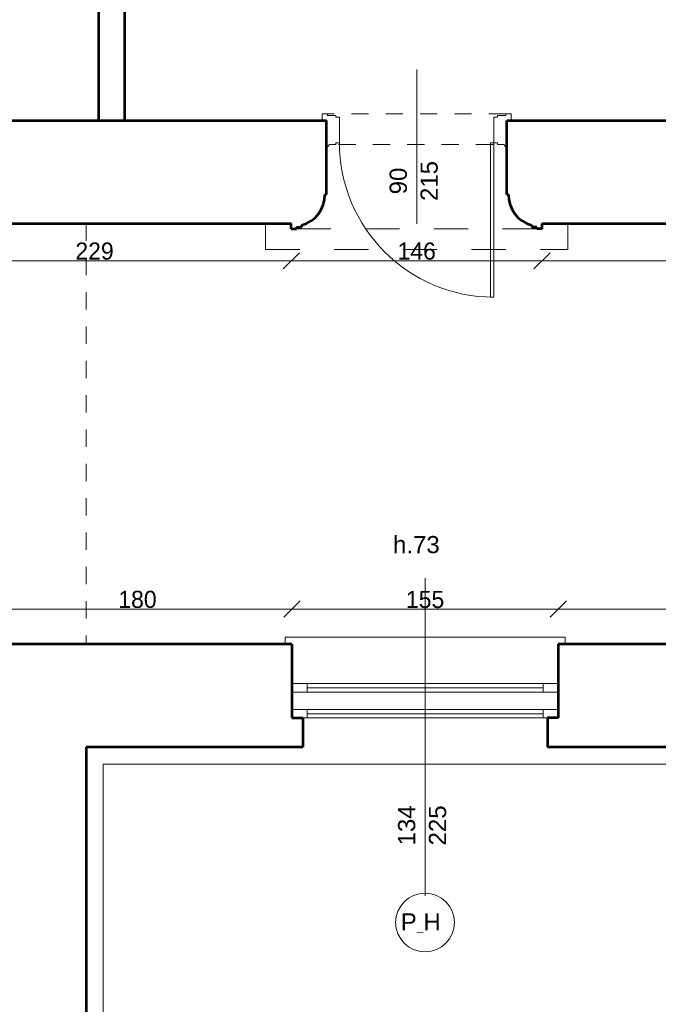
# Model space of a CAD drawing. Header units: inches. Extents: x -21887 to 84279, y -131485 to 67836.
# Tile 186 of 256: x -7174 to -3456, y 50483 to 56219. Entities that reach past the tile are written whole.
import ezdxf

# ---------------------------------------------------------------- set-up
doc = ezdxf.new("R2010")
doc.units = ezdxf.units.IN
doc.header["$MEASUREMENT"] = 0
doc.linetypes.add('Dashed', pattern=[400, 200, -200])
doc.linetypes.add('Dashed copy', pattern=[200, 100, -100])
doc.layers.get('0').update_dxf_attribs({"lineweight": 13})
doc.layers.get('Defpoints').update_dxf_attribs({"lineweight": 13})
for name, color, linetype, lineweight in [('AI_MURY', 7, 'Continuous', 53), ('Dimensioning', 7, 'Continuous', 13), ('DRZWI', 7, 'Continuous', 13), ('dzialowki', 7, 'Continuous', 53)]:
    doc.layers.add(name, color=color, linetype=linetype, lineweight=lineweight)
doc.styles.add('GENERATED_STYLE_7', font='txt')
doc.styles.add('Style-Courier New', font='txt')
doc.dimstyles.new('Dimstyle_5', dxfattribs={"dimtxt": 100, "dimasz": 95, "dimexe": 0.18, "dimexo": 0, "dimgap": 0.09, "dimtad": 1, "dimtih": 1, "dimtoh": 1, "dimdec": 0, "dimlfac": 0.1, "dimzin": 0, "dimdsep": 46, "dimlunit": 5, "dimtxsty": 'GENERATED_STYLE_7', "dimblk": 'ARROWHEAD_6', "dimcen": 0.09, "dimclrd": 161, "dimclre": 161, "dimclrt": 7, "dimadec": 0, "dimazin": 0, "dimtfac": 1, "dimtdec": 0, "dimtmove": 0, "dimatfit": 3, "dimfxl": 0, "dimtolj": 1, "dimtzin": 0, "dimarcsym": 0})

# ---------------------------------------------------------------- blocks, each defined once
blk = doc.blocks.new('ARROWHEAD_6')
at = {"color": 0, "linetype": 'Continuous'}
for p, q in [((0, 0), (-1, 0)), ((-0.5, -0.5), (0.5, 0.5))]:
    blk.add_line(p, q, dxfattribs=at)
blk = doc.blocks.new('*U1602')
at = {"layer": 'Defpoints', "color": 0, "linetype": 'Continuous'}
for p in [(-7387.4, 52784.8), (-5588.4, 52784.8), (-5588.4, 52580.7)]:
    blk.add_point(p, dxfattribs=at)
at = {"layer": 'Dimensioning', "color": 161, "linetype": 'Continuous', "lineweight": -2}
for p, q in [((-7387.4, 52784.8), (-7387.4, 52784.6)), ((-7292.4, 52784.8), (-5683.4, 52784.8)), ((-5588.4, 52784.6), (-5588.4, 52785))]:
    blk.add_line(p, q, dxfattribs=at)
at = {"layer": 'Dimensioning', "color": 161, "linetype": 'Continuous', "lineweight": -2, "xscale": 95, "yscale": 95, "zscale": 95, "rotation": 180}
blk.add_blockref('ARROWHEAD_6', (-7387.4, 52784.8), dxfattribs=at)
at = {"layer": 'Dimensioning', "color": 161, "linetype": 'Continuous', "lineweight": -2, "xscale": 95, "yscale": 95, "zscale": 95}
blk.add_blockref('ARROWHEAD_6', (-5588.4, 52784.8), dxfattribs=at)
at = {"layer": 'Dimensioning', "color": 7, "linetype": 'Continuous', "insert": (-6487.9, 52841.1), "char_height": 100, "attachment_point": 5, "style": 'GENERATED_STYLE_7'}
blk.add_mtext('180', dxfattribs=at)
blk = doc.blocks.new('*D3280')
at = {"layer": 'Defpoints'}
for p in [(-7387.4, 52784.8), (-6487.9, 52784.8), (-5588.4, 52784.8), (-5588.4, 52580.7)]:
    blk.add_point(p, dxfattribs=at)
at = {"layer": 'Dimensioning', "color": 161, "linetype": 'Continuous'}
blk.add_blockref('*U1602', (0, 0), dxfattribs=at)
blk = doc.blocks.new('*U1603')
at = {"layer": 'Defpoints', "color": 0, "linetype": 'Continuous'}
for p in [(-4038.4, 52784.8), (-5588.4, 52580.7), (-4038.4, 52580.7)]:
    blk.add_point(p, dxfattribs=at)
at = {"layer": 'Dimensioning', "color": 161, "linetype": 'Continuous', "lineweight": -2}
for p, q in [((-5588.4, 52784.6), (-5588.4, 52785)), ((-5493.4, 52784.8), (-4133.4, 52784.8)), ((-4038.4, 52784.6), (-4038.4, 52785))]:
    blk.add_line(p, q, dxfattribs=at)
at = {"layer": 'Dimensioning', "color": 161, "linetype": 'Continuous', "lineweight": -2, "xscale": 95, "yscale": 95, "zscale": 95, "rotation": 180}
blk.add_blockref('ARROWHEAD_6', (-5588.4, 52784.8), dxfattribs=at)
at = {"layer": 'Dimensioning', "color": 161, "linetype": 'Continuous', "lineweight": -2, "xscale": 95, "yscale": 95, "zscale": 95}
blk.add_blockref('ARROWHEAD_6', (-4038.4, 52784.8), dxfattribs=at)
at = {"layer": 'Dimensioning', "color": 7, "linetype": 'Continuous', "insert": (-4813.4, 52840.5), "char_height": 100, "attachment_point": 5, "style": 'GENERATED_STYLE_7'}
blk.add_mtext('155', dxfattribs=at)
blk = doc.blocks.new('*D3281')
at = {"layer": 'Defpoints'}
for p in [(-4813.4, 52784.8), (-4038.4, 52784.8), (-5588.4, 52580.7), (-4038.4, 52580.7)]:
    blk.add_point(p, dxfattribs=at)
at = {"layer": 'Dimensioning', "color": 161, "linetype": 'Continuous'}
blk.add_blockref('*U1603', (0, 0), dxfattribs=at)
blk = doc.blocks.new('*U1604')
at = {"layer": 'Defpoints', "color": 0, "linetype": 'Continuous'}
for p in [(-2368.4, 52784.8), (-4038.4, 52580.7), (-2368.4, 52580.7)]:
    blk.add_point(p, dxfattribs=at)
at = {"layer": 'Dimensioning', "color": 161, "linetype": 'Continuous', "lineweight": -2}
for p, q in [((-4038.4, 52784.6), (-4038.4, 52785)), ((-3943.4, 52784.8), (-2463.4, 52784.8)), ((-2368.4, 52784.6), (-2368.4, 52785))]:
    blk.add_line(p, q, dxfattribs=at)
at = {"layer": 'Dimensioning', "color": 161, "linetype": 'Continuous', "lineweight": -2, "xscale": 95, "yscale": 95, "zscale": 95, "rotation": 180}
blk.add_blockref('ARROWHEAD_6', (-4038.4, 52784.8), dxfattribs=at)
at = {"layer": 'Dimensioning', "color": 161, "linetype": 'Continuous', "lineweight": -2, "xscale": 95, "yscale": 95, "zscale": 95}
blk.add_blockref('ARROWHEAD_6', (-2368.4, 52784.8), dxfattribs=at)
at = {"layer": 'Dimensioning', "color": 7, "linetype": 'Continuous', "insert": (-3203.4, 52841.1), "char_height": 100, "attachment_point": 5, "style": 'GENERATED_STYLE_7'}
blk.add_mtext('167', dxfattribs=at)
blk = doc.blocks.new('*D3282')
at = {"layer": 'Defpoints'}
for p in [(-3203.4, 52784.8), (-2368.4, 52784.8), (-4038.4, 52580.7), (-2368.4, 52580.7)]:
    blk.add_point(p, dxfattribs=at)
at = {"layer": 'Dimensioning', "color": 161, "linetype": 'Continuous'}
blk.add_blockref('*U1604', (0, 0), dxfattribs=at)
blk = doc.blocks.new('*U1648')
at = {"layer": 'Defpoints', "color": 0, "linetype": 'Continuous'}
for p in [(-7883.4, 55030.7), (-5592.4, 55030.7), (-5592.4, 54813.9)]:
    blk.add_point(p, dxfattribs=at)
at = {"layer": 'Dimensioning', "color": 161, "linetype": 'Continuous', "lineweight": -2}
for p, q in [((-7883.4, 54814), (-7883.4, 54813.7)), ((-7788.4, 54813.9), (-5687.4, 54813.9)), ((-5592.4, 54814), (-5592.4, 54813.7))]:
    blk.add_line(p, q, dxfattribs=at)
at = {"layer": 'Dimensioning', "color": 161, "linetype": 'Continuous', "lineweight": -2, "xscale": 95, "yscale": 95, "zscale": 95, "rotation": 180}
blk.add_blockref('ARROWHEAD_6', (-7883.4, 54813.9), dxfattribs=at)
at = {"layer": 'Dimensioning', "color": 161, "linetype": 'Continuous', "lineweight": -2, "xscale": 95, "yscale": 95, "zscale": 95}
blk.add_blockref('ARROWHEAD_6', (-5592.4, 54813.9), dxfattribs=at)
at = {"layer": 'Dimensioning', "color": 7, "linetype": 'Continuous', "insert": (-6737.9, 54870.1), "char_height": 100, "attachment_point": 5, "style": 'GENERATED_STYLE_7'}
blk.add_mtext('229', dxfattribs=at)
blk = doc.blocks.new('*D3326')
at = {"layer": 'Defpoints'}
for p in [(-7883.4, 55030.7), (-5592.4, 55030.7), (-6737.9, 54813.9), (-5592.4, 54813.9)]:
    blk.add_point(p, dxfattribs=at)
at = {"layer": 'Dimensioning', "color": 161, "linetype": 'Continuous'}
blk.add_blockref('*U1648', (0, 0), dxfattribs=at)
blk = doc.blocks.new('*U1649')
at = {"layer": 'Defpoints', "color": 0, "linetype": 'Continuous'}
for p in [(-5592.4, 55030.7), (-4132.4, 55030.7), (-4132.4, 54813.9)]:
    blk.add_point(p, dxfattribs=at)
at = {"layer": 'Dimensioning', "color": 161, "linetype": 'Continuous', "lineweight": -2}
for p, q in [((-5592.4, 54814), (-5592.4, 54813.7)), ((-5497.4, 54813.9), (-4227.4, 54813.9)), ((-4132.4, 54814), (-4132.4, 54813.7))]:
    blk.add_line(p, q, dxfattribs=at)
at = {"layer": 'Dimensioning', "color": 161, "linetype": 'Continuous', "lineweight": -2, "xscale": 95, "yscale": 95, "zscale": 95, "rotation": 180}
blk.add_blockref('ARROWHEAD_6', (-5592.4, 54813.9), dxfattribs=at)
at = {"layer": 'Dimensioning', "color": 161, "linetype": 'Continuous', "lineweight": -2, "xscale": 95, "yscale": 95, "zscale": 95}
blk.add_blockref('ARROWHEAD_6', (-4132.4, 54813.9), dxfattribs=at)
at = {"layer": 'Dimensioning', "color": 7, "linetype": 'Continuous', "insert": (-4862.4, 54870.1), "char_height": 100, "attachment_point": 5, "style": 'GENERATED_STYLE_7'}
blk.add_mtext('146', dxfattribs=at)
blk = doc.blocks.new('*D3327')
at = {"layer": 'Defpoints'}
for p in [(-5592.4, 55030.7), (-4132.4, 55030.7), (-4862.4, 54813.9), (-4132.4, 54813.9)]:
    blk.add_point(p, dxfattribs=at)
at = {"layer": 'Dimensioning', "color": 161, "linetype": 'Continuous'}
blk.add_blockref('*U1649', (0, 0), dxfattribs=at)
blk = doc.blocks.new('*U1650')
at = {"layer": 'Defpoints', "color": 0, "linetype": 'Continuous'}
for p in [(-4132.4, 55030.7), (-2274.5, 55030.7), (-2274.5, 54813.9)]:
    blk.add_point(p, dxfattribs=at)
at = {"layer": 'Dimensioning', "color": 161, "linetype": 'Continuous', "lineweight": -2}
for p, q in [((-4132.4, 54814), (-4132.4, 54813.7)), ((-4037.4, 54813.9), (-2369.5, 54813.9)), ((-2274.5, 54814), (-2274.5, 54813.7))]:
    blk.add_line(p, q, dxfattribs=at)
at = {"layer": 'Dimensioning', "color": 161, "linetype": 'Continuous', "lineweight": -2, "xscale": 95, "yscale": 95, "zscale": 95, "rotation": 180}
blk.add_blockref('ARROWHEAD_6', (-4132.4, 54813.9), dxfattribs=at)
at = {"layer": 'Dimensioning', "color": 161, "linetype": 'Continuous', "lineweight": -2, "xscale": 95, "yscale": 95, "zscale": 95}
blk.add_blockref('ARROWHEAD_6', (-2274.5, 54813.9), dxfattribs=at)
at = {"layer": 'Dimensioning', "color": 7, "linetype": 'Continuous', "insert": (-3203.4, 54870.1), "char_height": 100, "attachment_point": 5, "style": 'GENERATED_STYLE_7'}
blk.add_mtext('186', dxfattribs=at)
blk = doc.blocks.new('*D3328')
at = {"layer": 'Defpoints'}
for p in [(-4132.4, 55030.7), (-2274.5, 55030.7), (-3203.4, 54813.9), (-2274.5, 54813.9)]:
    blk.add_point(p, dxfattribs=at)
at = {"layer": 'Dimensioning', "color": 161, "linetype": 'Continuous'}
blk.add_blockref('*U1650', (0, 0), dxfattribs=at)

msp = doc.modelspace()

# ---------------------------------------------------------------- linework, layer by layer
at = {"layer": 'AI_MURY', "color": 7, "linetype": 'Continuous'}
for p, q in [((-8049, 55630.7), (-5387.4, 55630.7)), ((-5387.4, 55200.7), (-5387.4, 55630.7)), ((-4337.4, 55630.7), (-2069.5, 55630.7)), ((-4337.4, 55200.7), (-4337.4, 55630.7)), ((-5387.4, 55200.7), (-5397.4, 55200.7)), ((-4337.4, 55200.7), (-4327.4, 55200.7)), ((-7844, 55030.7), (-5592.4, 55030.7)), ((-5592.4, 55000.7), (-5592.4, 55030.7)), ((-5562.4, 55010.7), (-5532.4, 55010.7)), ((-5562.4, 55010.7), (-5562.4, 55000.7)), ((-5532.4, 55020.7), (-5532.4, 55010.7)), ((-4192.4, 55020.7), (-4192.4, 55010.7)), ((-4162.4, 55010.7), (-4192.4, 55010.7)), ((-4162.4, 55010.7), (-4162.4, 55000.7)), ((-4132.4, 55030.7), (-2274.5, 55030.7)), ((-4132.4, 55000.7), (-4132.4, 55030.7)), ((-5592.4, 55000.7), (-5562.4, 55000.7)), ((-4132.4, 55000.7), (-4162.4, 55000.7)), ((-5588.4, 52580.7), (-7387.4, 52580.7)), ((-5588.4, 52580.7), (-5588.4, 52150.7)), ((-4038.4, 52580.7), (-4038.4, 52150.7)), ((-2368.4, 52580.7), (-4038.4, 52580.7)), ((-5588.4, 52150.7), (-5525.9, 52150.7)), ((-5525.9, 52150.7), (-5525.9, 51980.7)), ((-4038.4, 52150.7), (-4100.9, 52150.7)), ((-4100.9, 52150.7), (-4100.9, 51980.7)), ((-6787.4, 51980.7), (-6787.4, 50168.2)), ((-5525.9, 51980.7), (-6787.4, 51980.7)), ((-2305.9, 51980.7), (-4100.9, 51980.7))]:
    msp.add_line(p, q, dxfattribs=at)
for centre, start, end in [((-5577.3, 55195.3), 284.44004, 1.72608), ((-4147.4, 55195.3), 178.27392, 255.55996)]:
    msp.add_arc(centre, 180, start, end, dxfattribs=at)
at = {"layer": 'DRZWI', "color": 5, "linetype": 'Continuous'}
for p, q in [((-4862.4, 55029), (-4862.4, 55929)), ((-5412.4, 55670.7), (-5412.4, 55630.7)), ((-5382.4, 55670.7), (-5412.4, 55670.7)), ((-5382.4, 55670.7), (-5382.4, 55660.7)), ((-5332.4, 55660.7), (-5382.4, 55660.7)), ((-5332.4, 55660.7), (-5332.4, 55650.7)), ((-5332.4, 55650.7), (-5312.4, 55650.7)), ((-5312.4, 55502.2), (-5312.4, 55650.7)), ((-4412.4, 55502.2), (-4412.4, 55650.7)), ((-4392.4, 55650.7), (-4412.4, 55650.7)), ((-4392.4, 55660.7), (-4392.4, 55650.7)), ((-4392.4, 55660.7), (-4342.4, 55660.7)), ((-4342.4, 55670.7), (-4342.4, 55660.7)), ((-4342.4, 55670.7), (-4312.4, 55670.7)), ((-4312.4, 55670.7), (-4312.4, 55630.7)), ((-5332.4, 55492.2), (-5372.4, 55492.2)), ((-5332.4, 55502.2), (-5312.4, 55502.2)), ((-5332.4, 55492.2), (-5332.4, 55502.2)), ((-4432.4, 54602.2), (-4432.4, 55502.2)), ((-4432.4, 55502.2), (-4412.4, 55502.2)), ((-4412.4, 54602.2), (-4412.4, 55502.2)), ((-4392.4, 55502.2), (-4412.4, 55502.2)), ((-4392.4, 55492.2), (-4392.4, 55502.2)), ((-4392.4, 55492.2), (-4352.4, 55492.2)), ((-4432.4, 54602.2), (-4412.4, 54602.2))]:
    msp.add_line(p, q, dxfattribs=at)
at = {"layer": 'DRZWI', "color": 5, "linetype": 'Dashed copy'}
for p, q in [((-4342.4, 55670.7), (-5382.4, 55670.7)), ((-4417.4, 55492.2), (-5332.4, 55492.2))]:
    msp.add_line(p, q, dxfattribs=at)
at = {"layer": 'DRZWI', "color": 7, "linetype": 'Dashed copy'}
msp.add_line((-6787.4, 55030.7), (-6787.4, 52580.7), dxfattribs=at)
at = {"layer": 'DRZWI', "color": 49, "linetype": 'Dashed'}
for p, q in [((-5742.4, 55030.7), (-5742.4, 54880.7)), ((-3982.4, 55030.7), (-3982.4, 54880.7)), ((-5742.4, 54880.7), (-3982.4, 54880.7))]:
    msp.add_line(p, q, dxfattribs=at)
at = {"layer": 'DRZWI', "color": 7, "linetype": 'Dashed'}
msp.add_line((-5562.4, 55000.7), (-4162.4, 55000.7), dxfattribs=at)
at = {"layer": 'DRZWI', "color": 220, "linetype": 'Continuous'}
for p, q in [((-4813.4, 51115.3), (-4813.4, 52966.1)), ((-5500.9, 52350.7), (-5588.4, 52350.7)), ((-5500.9, 52350.7), (-5500.9, 52300.7)), ((-4125.9, 52350.7), (-5500.9, 52350.7)), ((-4125.9, 52325.7), (-5500.9, 52325.7)), ((-4125.9, 52350.7), (-4038.4, 52350.7)), ((-4125.9, 52350.7), (-4125.9, 52300.7)), ((-5500.9, 52300.7), (-5588.4, 52300.7)), ((-4125.9, 52300.7), (-5500.9, 52300.7)), ((-4125.9, 52300.7), (-4038.4, 52300.7)), ((-5500.9, 52200.7), (-5588.4, 52200.7)), ((-5500.9, 52200.7), (-5500.9, 52150.7)), ((-4125.9, 52200.7), (-5500.9, 52200.7)), ((-4125.9, 52200.7), (-4038.4, 52200.7)), ((-4125.9, 52200.7), (-4125.9, 52150.7)), ((-5500.9, 52150.7), (-5525.9, 52150.7)), ((-4125.9, 52175.7), (-5500.9, 52175.7)), ((-4125.9, 52150.7), (-5500.9, 52150.7)), ((-4125.9, 52150.7), (-4100.9, 52150.7))]:
    msp.add_line(p, q, dxfattribs=at)
at = {"layer": 'DRZWI', "color": 251, "linetype": 'Continuous'}
for p, q in [((-3998.4, 52620.7), (-5628.4, 52620.7)), ((-5628.4, 52580.7), (-5628.4, 52620.7)), ((-3998.4, 52580.7), (-3998.4, 52620.7)), ((280.5, 51880.7), (-6687.4, 51880.7)), ((-6687.4, 40080.7), (-6687.4, 51880.7))]:
    msp.add_line(p, q, dxfattribs=at)
at = {"layer": 'DRZWI', "color": 220, "linetype": 'Continuous'}
msp.add_circle((-4813.5, 50959), 171.3, dxfattribs=at)
at = {"layer": 'DRZWI', "color": 7, "linetype": 'Continuous'}
for centre, radius, start, end in [((-5387.4, 55492.2), 15, 270, 0), ((-4412.4, 55502.2), 900, 180, 270), ((-4337.4, 55492.2), 15, 180, 270)]:
    msp.add_arc(centre, radius, start, end, dxfattribs=at)
at = {"layer": 'dzialowki', "color": 12, "linetype": 'Continuous'}
for p, q in [((-6714, 56650.7), (-6714, 55630.7)), ((-6564, 56650.7), (-6564, 55630.7))]:
    msp.add_line(p, q, dxfattribs=at)

# ---------------------------------------------------------------- texts
at = {"layer": 'DRZWI', "color": 5, "insert": (-5019.9, 55279.1), "char_height": 100, "width": 704.483, "attachment_point": 2, "rotation": 90, "line_spacing_factor": 1.079165, "style": 'GENERATED_STYLE_7'}
msp.add_mtext('\\fArial|b0|i0|c238|p39;90\\P215', dxfattribs=at)
at = {"layer": 'DRZWI', "color": 220, "char_height": 100, "attachment_point": 1, "style": 'GENERATED_STYLE_7'}
for s, insert, width in [('\\fArial|b0|i0|c238|p39;h.73', (-5000.1, 53210.7), 460.863), ('\\fArial|b0|i0|c238|p39;P\\H50.000000;_\\H100.000000;H', (-4955.1, 51012.6), 460.117)]:
    msp.add_mtext(s, dxfattribs=dict(at, insert=insert, width=width))
at = {"layer": 'DRZWI', "color": 220, "insert": (-4971, 51408.2), "char_height": 100, "width": 355.178, "attachment_point": 1, "rotation": 90, "line_spacing_factor": 1.079165, "style": 'GENERATED_STYLE_7'}
msp.add_mtext('\\fArial|b0|i0|c238|p39;134\\P225', dxfattribs=at)

# ---------------------------------------------------------------- dimensions: what is measured, and where the dimension line sits
at = {"layer": 'Dimensioning', "color": 161, "linetype": 'Continuous'}
for base, p1, p2, picture, middle in [((-5592.4, 54813.9), (-7883.4, 55030.7), (-5592.4, 55030.7), '*D3326', (-6737.9, 54813.9)), ((-4132.4, 54813.9), (-5592.4, 55030.7), (-4132.4, 55030.7), '*D3327', (-4862.4, 54813.9)), ((-2274.5, 54813.9), (-4132.4, 55030.7), (-2274.5, 55030.7), '*D3328', (-3203.4, 54813.9)), ((-5588.4, 52784.8), (-7387.4, 52784.8), (-5588.4, 52580.7), '*D3280', (-6487.9, 52784.8)), ((-4038.4, 52784.8), (-5588.4, 52580.7), (-4038.4, 52580.7), '*D3281', (-4813.4, 52784.8)), ((-2368.4, 52784.8), (-4038.4, 52580.7), (-2368.4, 52580.7), '*D3282', (-3203.4, 52784.8))]:
    dim = msp.add_linear_dim(base=base, p1=p1, p2=p2, dimstyle='Dimstyle_5', override={"dimtxsty": 'Style-Courier New', "dimclrd": 0, "dimclre": 161, "dimlwe": 0}, dxfattribs=at)
    dim.commit()
    dim.dimension.update_dxf_attribs({"geometry": picture, "text_midpoint": middle, "dimtype": 128})

doc.saveas('drawing.dxf')
